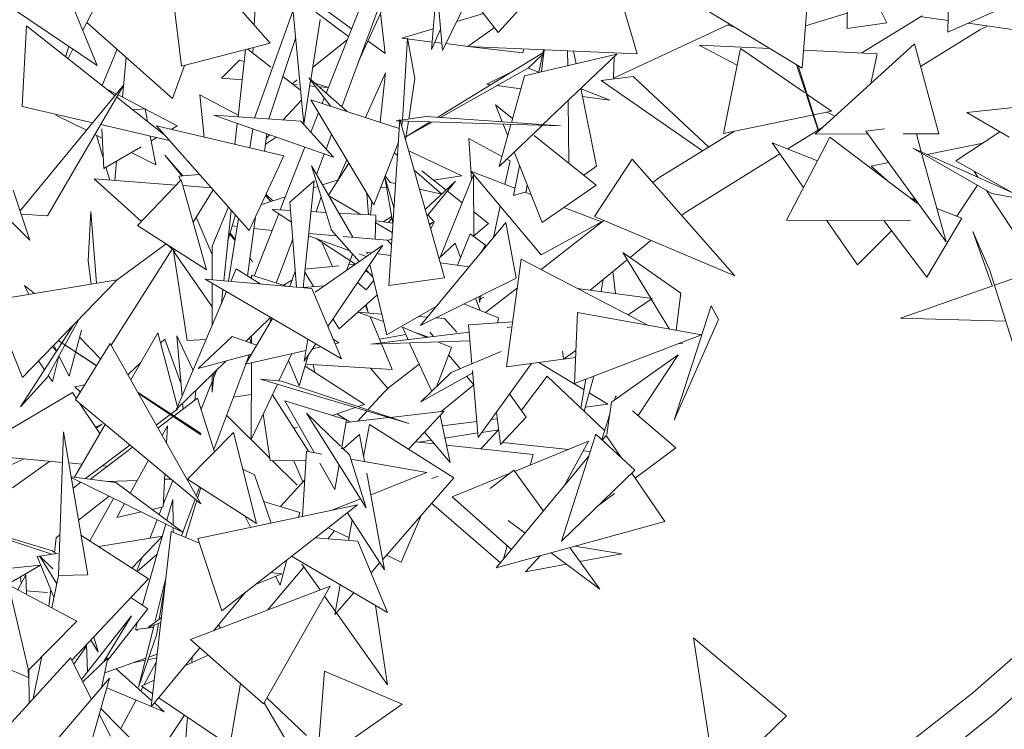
# Model space of a CAD drawing. Header units: metres. Extents: x -14.5 to 13.2, y -19 to 3.3.
# Tile 195 of 210: x 12.1 to 12.321, y 2.582 to 2.74. Entities that reach past the tile are written whole.
import ezdxf

# ---------------------------------------------------------------- set-up
doc = ezdxf.new("R2010")
doc.units = ezdxf.units.M
doc.layers.add('G-IMPT', color=7, linetype='Continuous', lineweight=5)
doc.layers.add('L-PLNT', color=7, linetype='Continuous', lineweight=5, true_color=0x005900)

# ---------------------------------------------------------------- blocks, each defined once
blk = doc.blocks.new('ÁRVORES ORNAMENTAIS - Pequeno e Médio Porte - Ipê-roxo-2870950-CORTE_CALÇADA')
at = {"layer": 'G-IMPT', "color": 253, "true_color": 0xaaaaaa}
for p, q in [((8.45162, 2.76938), (8.45466, 2.73342)), ((8.4161, 2.73505), (8.39243, 2.76225)), ((8.39243, 2.76225), (8.39625, 2.72991)), ((8.42866, 2.72387), (8.44312, 2.7606)), ((8.43214, 2.72082), (8.44628, 2.75892)), ((8.46716, 2.73744), (8.48695, 2.75944)), ((8.36624, 2.7572), (8.37744, 2.73005)), ((8.38371, 2.75638), (8.37418, 2.73796)), ((8.49135, 2.7564), (8.49824, 2.73272)), ((8.56777, 2.73751), (8.61013, 2.75652)), ((8.44653, 2.75425), (8.43591, 2.73098)), ((8.46716, 2.73744), (8.45393, 2.75459)), ((8.41325, 2.75184), (8.41258, 2.7391)), ((8.42024, 2.75251), (8.42364, 2.71694)), ((8.5541, 2.73963), (8.54774, 2.75249)), ((8.56797, 2.75354), (8.56777, 2.73751)), ((8.53515, 2.72948), (8.49967, 2.75105)), ((8.37744, 2.73005), (8.35165, 2.7475)), ((8.45341, 2.74823), (8.45225, 2.73367)), ((8.5452, 2.73838), (8.54533, 2.74732)), ((8.46072, 2.74579), (8.45466, 2.73342)), ((8.53515, 2.72948), (8.53631, 2.74477)), ((8.43433, 2.73827), (8.4276, 2.74318)), ((8.41264, 2.71833), (8.42122, 2.74227)), ((8.42519, 2.7269), (8.4273, 2.74037)), ((8.42633, 2.74204), (8.43365, 2.73655)), ((8.44186, 2.73277), (8.44084, 2.74178)), ((8.46385, 2.74173), (8.45788, 2.73991)), ((8.53587, 2.73899), (8.54525, 2.74177)), ((8.54852, 2.73289), (8.56203, 2.74119)), ((8.56781, 2.74016), (8.56193, 2.741)), ((8.36065, 2.72091), (8.36158, 2.73899)), ((8.36158, 2.73899), (8.38141, 2.72332)), ((8.39429, 2.72269), (8.37509, 2.73971)), ((8.45262, 2.73832), (8.44557, 2.73618)), ((8.45426, 2.7382), (8.45225, 2.73367)), ((8.46629, 2.73857), (8.46031, 2.73432)), ((8.49297, 2.72726), (8.51892, 2.73935)), ((8.52009, 2.73863), (8.51848, 2.73914)), ((8.5541, 2.73963), (8.5452, 2.73838)), ((8.59351, 2.73649), (8.57226, 2.73952)), ((8.57486, 2.73803), (8.57659, 2.73891)), ((8.4158, 2.71816), (8.4218, 2.73615)), ((8.44557, 2.73618), (8.45239, 2.73534)), ((8.44571, 2.71788), (8.44687, 2.73621)), ((8.44852, 2.72714), (8.44687, 2.73621)), ((8.56165, 2.72984), (8.57486, 2.73803)), ((8.37106, 2.73437), (8.37037, 2.73205)), ((8.37199, 2.73374), (8.3709, 2.73162)), ((8.4161, 2.73505), (8.39625, 2.72991)), ((8.41631, 2.72972), (8.41113, 2.73376)), ((8.41231, 2.73407), (8.41225, 2.73288)), ((8.43337, 2.73583), (8.42562, 2.72965)), ((8.44186, 2.73277), (8.43801, 2.73558)), ((8.45296, 2.73527), (8.45452, 2.73508)), ((8.45542, 2.73498), (8.46039, 2.73437)), ((8.49824, 2.73272), (8.46031, 2.73432)), ((8.46105, 2.73429), (8.47266, 2.73288)), ((8.47289, 2.73379), (8.47266, 2.73288)), ((8.52792, 2.73388), (8.51211, 2.73464)), ((8.51211, 2.73464), (8.52061, 2.73018)), ((8.52136, 2.73386), (8.51752, 2.71484)), ((8.52136, 2.73386), (8.53567, 2.72404)), ((8.56027, 2.73493), (8.53809, 2.71474)), ((8.56027, 2.73493), (8.56573, 2.71478)), ((8.37855, 2.72558), (8.38187, 2.7337)), ((8.38307, 2.72299), (8.3839, 2.7319)), ((8.40893, 2.71858), (8.41063, 2.73363)), ((8.47715, 2.73291), (8.45363, 2.71849)), ((8.47306, 2.72778), (8.49366, 2.73262)), ((8.47708, 2.73258), (8.47392, 2.72958)), ((8.47624, 2.72853), (8.47729, 2.73361)), ((8.47746, 2.7336), (8.47683, 2.72867)), ((8.47712, 2.71684), (8.49366, 2.73262)), ((8.48265, 2.73338), (8.48269, 2.73004)), ((8.48456, 2.73048), (8.484, 2.73332)), ((8.49311, 2.73209), (8.49297, 2.72726)), ((8.5519, 2.73272), (8.53545, 2.73352)), ((8.5519, 2.73272), (8.55051, 2.72604)), ((8.39697, 2.7301), (8.39429, 2.72269)), ((8.40522, 2.72728), (8.40927, 2.73128)), ((8.41033, 2.73095), (8.40927, 2.73128)), ((8.45421, 2.71845), (8.47392, 2.72958)), ((8.47625, 2.72856), (8.47381, 2.72951)), ((8.5339, 2.73024), (8.53882, 2.7154)), ((8.53428, 2.73001), (8.53884, 2.71542)), ((8.40987, 2.72686), (8.40522, 2.72728)), ((8.42291, 2.72456), (8.41896, 2.72764)), ((8.43337, 2.71975), (8.42474, 2.7273)), ((8.42474, 2.7273), (8.42971, 2.72093)), ((8.43746, 2.71843), (8.4419, 2.72845)), ((8.44073, 2.71738), (8.4419, 2.72845)), ((8.44852, 2.72714), (8.44712, 2.71809)), ((8.46463, 2.72587), (8.47046, 2.7288)), ((8.4701, 2.71733), (8.47306, 2.72778)), ((8.49021, 2.72672), (8.4973, 2.72761)), ((8.4973, 2.72761), (8.51424, 2.71181)), ((8.36018, 2.69757), (8.38341, 2.72574)), ((8.36629, 2.69646), (8.38341, 2.72574)), ((8.37932, 2.72497), (8.38173, 2.7237)), ((8.42214, 2.72687), (8.42105, 2.72601)), ((8.42214, 2.72576), (8.42127, 2.72584)), ((8.42364, 2.71694), (8.42517, 2.72675)), ((8.42622, 2.7254), (8.42498, 2.72551)), ((8.42917, 2.72517), (8.4261, 2.72611)), ((8.42916, 2.72513), (8.42699, 2.72533)), ((8.46548, 2.72576), (8.46463, 2.72587)), ((8.47224, 2.72489), (8.46684, 2.72558)), ((8.48915, 2.70757), (8.48566, 2.72499)), ((8.49021, 2.72672), (8.51283, 2.71095)), ((8.38181, 2.72301), (8.39227, 2.71474)), ((8.3821, 2.72351), (8.3953, 2.71654)), ((8.40037, 2.72349), (8.40897, 2.71894)), ((8.40037, 2.72349), (8.40134, 2.71404)), ((8.42775, 2.72156), (8.42824, 2.72281)), ((8.49214, 2.72235), (8.48569, 2.72487)), ((8.49214, 2.72235), (8.48603, 2.72313)), ((8.53628, 2.72362), (8.54171, 2.71989)), ((8.60707, 2.72336), (8.57201, 2.71956)), ((8.36065, 2.72091), (8.37642, 2.71727)), ((8.42313, 2.72229), (8.41906, 2.71791)), ((8.44501, 2.716), (8.42525, 2.72237)), ((8.42525, 2.72237), (8.43929, 2.69886)), ((8.47036, 2.71824), (8.46653, 2.7213)), ((8.46653, 2.7213), (8.46804, 2.71748)), ((8.48277, 2.72223), (8.48292, 2.70822)), ((8.36818, 2.71899), (8.37503, 2.71558)), ((8.38541, 2.72016), (8.38816, 2.72035)), ((8.38868, 2.71758), (8.38816, 2.72035)), ((8.42296, 2.71765), (8.40352, 2.71893)), ((8.40352, 2.71893), (8.4303, 2.70953)), ((8.42523, 2.71515), (8.42695, 2.71952)), ((8.45102, 2.71867), (8.44431, 2.71767)), ((8.45102, 2.71867), (8.48109, 2.71656)), ((8.54171, 2.71989), (8.51752, 2.71484)), ((8.54067, 2.71967), (8.54247, 2.71873)), ((8.58143, 2.71401), (8.57201, 2.71956)), ((8.37821, 2.71685), (8.39354, 2.71331)), ((8.41146, 2.69316), (8.39066, 2.71656)), ((8.41917, 2.70984), (8.39066, 2.71656)), ((8.3953, 2.71654), (8.39397, 2.71578)), ((8.40824, 2.71242), (8.40877, 2.71709)), ((8.42296, 2.71765), (8.4303, 2.70953)), ((8.44265, 2.68086), (8.44515, 2.718)), ((8.44431, 2.71767), (8.48109, 2.71656)), ((8.45515, 2.68253), (8.44515, 2.718)), ((8.44561, 2.71636), (8.44569, 2.71763)), ((8.44704, 2.71759), (8.44641, 2.71352)), ((8.45192, 2.71744), (8.4465, 2.71412)), ((8.4465, 2.7141), (8.4524, 2.71743)), ((8.46732, 2.7075), (8.46998, 2.71689)), ((8.46732, 2.7075), (8.47695, 2.71668)), ((8.46825, 2.71695), (8.46926, 2.71437)), ((8.53193, 2.71141), (8.53977, 2.71627)), ((8.37692, 2.71464), (8.37855, 2.71382)), ((8.37725, 2.71447), (8.37877, 2.70941)), ((8.37845, 2.71589), (8.37888, 2.70706)), ((8.39051, 2.70786), (8.3893, 2.71429)), ((8.3908, 2.71395), (8.38951, 2.7132)), ((8.41154, 2.71164), (8.41221, 2.71588)), ((8.41483, 2.71086), (8.41535, 2.71478)), ((8.41746, 2.71404), (8.41503, 2.71241)), ((8.41596, 2.71457), (8.41521, 2.71376)), ((8.42864, 2.71137), (8.42986, 2.71465)), ((8.48905, 2.70332), (8.47517, 2.7144)), ((8.5033, 2.70509), (8.52001, 2.71536)), ((8.53166, 2.69547), (8.54135, 2.71407)), ((8.53809, 2.71474), (8.54986, 2.71475)), ((8.56096, 2.69921), (8.54135, 2.71407)), ((8.54938, 2.71542), (8.55355, 2.71588)), ((8.54938, 2.71542), (8.56734, 2.69065)), ((8.55773, 2.71477), (8.56573, 2.71478)), ((8.5618, 2.71074), (8.56069, 2.71477)), ((8.5794, 2.7152), (8.5695, 2.70877)), ((8.38723, 2.71188), (8.37888, 2.70706)), ((8.41837, 2.69774), (8.4239, 2.71178)), ((8.4448, 2.71289), (8.43929, 2.69886)), ((8.46795, 2.70974), (8.46058, 2.71375)), ((8.46058, 2.71375), (8.46118, 2.70448)), ((8.53546, 2.70276), (8.52846, 2.71279)), ((8.52846, 2.71279), (8.53859, 2.70876)), ((8.56314, 2.71014), (8.57553, 2.71269)), ((8.38502, 2.7106), (8.39051, 2.70786)), ((8.3964, 2.70534), (8.39255, 2.71002)), ((8.39661, 2.70536), (8.39255, 2.71002)), ((8.41146, 2.69316), (8.41917, 2.70984)), ((8.42651, 2.70565), (8.42823, 2.71026)), ((8.44461, 2.70993), (8.44389, 2.71056)), ((8.45898, 2.70537), (8.44714, 2.71095)), ((8.47071, 2.71073), (8.47695, 2.69492)), ((8.50888, 2.69711), (8.53018, 2.71032)), ((8.57761, 2.70141), (8.55994, 2.71157)), ((8.55994, 2.71157), (8.586, 2.69989)), ((8.56734, 2.69065), (8.56187, 2.71046)), ((8.37939, 2.70735), (8.38026, 2.70443)), ((8.38134, 2.70435), (8.38175, 2.70871)), ((8.42987, 2.69323), (8.42538, 2.70762)), ((8.42538, 2.70762), (8.43461, 2.69165)), ((8.42919, 2.70103), (8.4337, 2.70821)), ((8.43125, 2.70445), (8.43325, 2.70896)), ((8.4698, 2.70874), (8.46866, 2.70347)), ((8.4698, 2.70874), (8.46905, 2.70915)), ((8.47055, 2.70096), (8.47193, 2.70763)), ((8.48915, 2.70757), (8.48627, 2.70554)), ((8.48866, 2.69626), (8.49711, 2.70912)), ((8.52007, 2.68302), (8.49711, 2.70912)), ((8.5506, 2.70756), (8.5545, 2.70836)), ((8.5506, 2.70756), (8.55416, 2.70436)), ((8.58195, 2.70171), (8.5695, 2.70877)), ((8.36238, 2.691), (8.34744, 2.70576)), ((8.39568, 2.70528), (8.40034, 2.70567)), ((8.39568, 2.70528), (8.39607, 2.70435)), ((8.44382, 2.69827), (8.44175, 2.70512)), ((8.44185, 2.70538), (8.443, 2.70391)), ((8.45451, 2.70128), (8.44835, 2.70666)), ((8.45551, 2.70221), (8.45003, 2.70654)), ((8.45898, 2.70537), (8.45269, 2.70444)), ((8.45419, 2.68721), (8.46163, 2.70558)), ((8.47674, 2.68768), (8.46103, 2.70645)), ((8.46103, 2.70645), (8.47089, 2.7026)), ((8.4617, 2.69179), (8.46163, 2.70558)), ((8.5733, 2.58967), (8.70683, 2.70651)), ((8.57448, 2.70506), (8.57363, 2.70634)), ((8.39509, 2.70332), (8.37675, 2.7047)), ((8.38731, 2.69519), (8.37675, 2.7047)), ((8.39621, 2.70449), (8.38644, 2.69428)), ((8.40186, 2.68438), (8.39621, 2.70449)), ((8.40295, 2.70272), (8.39657, 2.70321)), ((8.426, 2.70423), (8.42051, 2.69948)), ((8.426, 2.70423), (8.42348, 2.68035)), ((8.42681, 2.70303), (8.42584, 2.70272)), ((8.43135, 2.70448), (8.42784, 2.70336)), ((8.44356, 2.69479), (8.44188, 2.70467)), ((8.44418, 2.70364), (8.443, 2.70391)), ((8.45761, 2.70417), (8.45083, 2.69784)), ((8.45123, 2.69643), (8.45761, 2.70417)), ((8.4736, 2.7034), (8.4734, 2.70183)), ((8.48905, 2.70332), (8.47695, 2.69492)), ((8.50173, 2.70387), (8.5033, 2.70509)), ((8.57435, 2.70329), (8.56978, 2.69636)), ((8.36238, 2.691), (8.35863, 2.70221)), ((8.40335, 2.70228), (8.39888, 2.69498)), ((8.41954, 2.70071), (8.41416, 2.69899)), ((8.41625, 2.69966), (8.41508, 2.70099)), ((8.41669, 2.6998), (8.4152, 2.70124)), ((8.42927, 2.70088), (8.43642, 2.69676)), ((8.43778, 2.70138), (8.43809, 2.69667)), ((8.44219, 2.70288), (8.44079, 2.70268)), ((8.45451, 2.70128), (8.44954, 2.70241)), ((8.45911, 2.69936), (8.4558, 2.70198)), ((8.47055, 2.70096), (8.4734, 2.70183)), ((8.47311, 2.70174), (8.47447, 2.70121)), ((8.58965, 2.68192), (8.57642, 2.7021)), ((8.57761, 2.70141), (8.586, 2.69989)), ((8.42051, 2.69948), (8.42203, 2.68047)), ((8.42755, 2.70067), (8.42638, 2.69731)), ((8.43854, 2.69665), (8.43885, 2.69958)), ((8.46761, 2.69859), (8.46609, 2.69157)), ((8.55916, 2.70057), (8.56054, 2.70002)), ((8.55965, 2.7002), (8.5607, 2.6998)), ((8.36629, 2.69646), (8.36044, 2.6968)), ((8.37542, 2.68636), (8.376, 2.69742)), ((8.376, 2.69742), (8.3773, 2.68134)), ((8.40677, 2.69843), (8.40313, 2.68965)), ((8.4074, 2.69772), (8.40575, 2.6819)), ((8.40669, 2.69088), (8.40838, 2.69662)), ((8.41456, 2.68805), (8.41803, 2.69688)), ((8.42086, 2.69502), (8.41657, 2.69784)), ((8.41657, 2.69784), (8.42066, 2.69762)), ((8.42528, 2.69737), (8.42864, 2.69719)), ((8.4315, 2.69703), (8.43979, 2.69658)), ((8.43963, 2.69124), (8.43979, 2.69658)), ((8.4414, 2.69507), (8.44331, 2.69628)), ((8.45283, 2.6951), (8.45141, 2.69665)), ((8.46499, 2.69471), (8.46167, 2.69733)), ((8.48185, 2.69832), (8.49022, 2.69506)), ((8.50818, 2.69654), (8.50888, 2.69711)), ((8.5653, 2.69806), (8.57088, 2.69594)), ((8.40186, 2.68438), (8.38644, 2.69428)), ((8.39958, 2.69613), (8.40308, 2.68793)), ((8.40682, 2.68181), (8.40905, 2.69587)), ((8.40876, 2.69405), (8.40766, 2.69417)), ((8.41109, 2.68292), (8.41286, 2.69619)), ((8.43974, 2.69485), (8.44345, 2.69271)), ((8.43976, 2.69529), (8.44359, 2.69478)), ((8.44257, 2.69492), (8.44336, 2.69594)), ((8.46887, 2.69491), (8.44976, 2.67192)), ((8.45173, 2.69464), (8.45251, 2.69495)), ((8.45251, 2.69495), (8.4518, 2.6944)), ((8.45283, 2.6951), (8.45206, 2.69349)), ((8.4617, 2.69194), (8.46499, 2.69471)), ((8.47118, 2.68251), (8.46887, 2.69491)), ((8.47674, 2.68768), (8.49022, 2.69506)), ((8.47675, 2.68445), (8.49079, 2.69536)), ((8.48866, 2.69626), (8.52007, 2.68302)), ((8.53166, 2.69547), (8.55942, 2.69535)), ((8.54755, 2.68545), (8.54058, 2.69543)), ((8.56307, 2.68267), (8.55343, 2.69537)), ((8.56307, 2.68267), (8.57088, 2.69594)), ((8.57797, 2.58485), (8.70222, 2.69576)), ((8.40827, 2.69092), (8.40711, 2.69233)), ((8.4083, 2.69116), (8.40719, 2.69259)), ((8.41656, 2.69314), (8.41252, 2.69361)), ((8.42471, 2.69199), (8.43383, 2.68871)), ((8.43099, 2.69196), (8.42476, 2.69247)), ((8.42987, 2.69323), (8.43604, 2.68619)), ((8.46085, 2.69243), (8.45805, 2.68536)), ((8.46085, 2.69243), (8.46429, 2.68986)), ((8.54755, 2.68545), (8.55515, 2.69311)), ((8.57713, 2.68422), (8.57336, 2.69294)), ((8.57336, 2.69294), (8.57768, 2.68073)), ((8.38191, 2.68212), (8.39288, 2.69015)), ((8.39485, 2.6884), (8.39298, 2.69008)), ((8.41912, 2.68572), (8.42117, 2.69124)), ((8.42617, 2.67935), (8.44133, 2.68986)), ((8.43519, 2.6856), (8.4264, 2.69138)), ((8.43009, 2.68509), (8.42768, 2.69054)), ((8.42901, 2.67169), (8.44133, 2.68986)), ((8.44233, 2.69101), (8.43246, 2.69183)), ((8.44233, 2.69101), (8.44327, 2.68999)), ((8.44242, 2.69091), (8.44335, 2.69129)), ((8.45755, 2.69034), (8.45391, 2.68694)), ((8.45755, 2.69034), (8.45874, 2.68709)), ((8.4633, 2.68821), (8.46429, 2.68986)), ((8.49663, 2.68711), (8.50131, 2.69093)), ((8.38052, 2.66748), (8.39422, 2.68897)), ((8.39447, 2.68852), (8.40314, 2.67604)), ((8.39447, 2.68852), (8.39754, 2.66851)), ((8.40313, 2.68965), (8.40314, 2.68213)), ((8.41253, 2.68296), (8.41456, 2.68805)), ((8.43407, 2.68658), (8.43454, 2.6879)), ((8.43601, 2.68793), (8.43768, 2.68733)), ((8.43772, 2.68829), (8.43884, 2.68813)), ((8.43772, 2.68829), (8.43781, 2.68793)), ((8.44025, 2.68793), (8.4431, 2.68752)), ((8.495, 2.68826), (8.50126, 2.67798)), ((8.495, 2.68826), (8.50802, 2.67909)), ((8.37542, 2.68636), (8.37604, 2.68113)), ((8.41218, 2.68616), (8.41162, 2.68689)), ((8.4175, 2.68139), (8.41912, 2.68572)), ((8.43322, 2.68423), (8.434, 2.68639)), ((8.43516, 2.68558), (8.43365, 2.68543)), ((8.43839, 2.68552), (8.4422, 2.66982)), ((8.45419, 2.68592), (8.46063, 2.68499)), ((8.47231, 2.68677), (8.46902, 2.66264)), ((8.47231, 2.68677), (8.50073, 2.67192)), ((8.48769, 2.67982), (8.49601, 2.68661)), ((8.40851, 2.68454), (8.40733, 2.68176)), ((8.41386, 2.68119), (8.40851, 2.68454)), ((8.41197, 2.68314), (8.41197, 2.68237)), ((8.41197, 2.68314), (8.41979, 2.68067)), ((8.42175, 2.68402), (8.42055, 2.6806)), ((8.42583, 2.68058), (8.42385, 2.68385)), ((8.43148, 2.68523), (8.42392, 2.6845)), ((8.4384, 2.68349), (8.43744, 2.68412)), ((8.43762, 2.68438), (8.43907, 2.68272)), ((8.49281, 2.684), (8.49341, 2.67904)), ((8.57713, 2.68422), (8.58273, 2.66646)), ((8.35378, 2.6775), (8.38191, 2.68209)), ((8.36069, 2.66027), (8.38191, 2.68209)), ((8.42547, 2.68017), (8.40155, 2.68227)), ((8.43205, 2.66442), (8.40155, 2.68227)), ((8.40314, 2.68134), (8.40315, 2.6719)), ((8.41913, 2.68088), (8.42109, 2.68213)), ((8.43758, 2.67985), (8.43568, 2.68153)), ((8.43758, 2.67985), (8.43927, 2.68191)), ((8.45515, 2.68253), (8.44265, 2.68086)), ((8.47118, 2.68251), (8.44976, 2.67192)), ((8.49065, 2.68223), (8.49017, 2.67948)), ((8.57817, 2.68091), (8.58396, 2.68294)), ((8.36119, 2.68081), (8.36214, 2.67886)), ((8.36119, 2.68081), (8.36342, 2.67907)), ((8.40636, 2.67946), (8.3952, 2.65318)), ((8.40555, 2.67993), (8.40522, 2.67678)), ((8.42348, 2.68038), (8.42823, 2.68078)), ((8.42547, 2.68017), (8.43205, 2.66442)), ((8.43154, 2.67112), (8.44001, 2.67871)), ((8.46428, 2.67476), (8.47143, 2.68032)), ((8.4849, 2.6802), (8.50158, 2.67794)), ((8.50694, 2.67081), (8.50802, 2.67909)), ((8.55717, 2.67353), (8.57779, 2.68077)), ((8.36069, 2.66027), (8.35378, 2.6775)), ((8.4376, 2.67655), (8.43799, 2.67507)), ((8.46722, 2.67359), (8.45942, 2.6767)), ((8.46206, 2.678), (8.46308, 2.67524)), ((8.46288, 2.67841), (8.46297, 2.67707)), ((8.4633, 2.67862), (8.46297, 2.67707)), ((8.46392, 2.67826), (8.46313, 2.6778)), ((8.50158, 2.67794), (8.49622, 2.67428)), ((8.50137, 2.67779), (8.50546, 2.67107)), ((8.44108, 2.67446), (8.43571, 2.67485)), ((8.43571, 2.67485), (8.44147, 2.67281)), ((8.43744, 2.6764), (8.43816, 2.67467)), ((8.45337, 2.67625), (8.4422, 2.66982)), ((8.48485, 2.67477), (8.48422, 2.65887)), ((8.48485, 2.67477), (8.51262, 2.66979)), ((8.50651, 2.65072), (8.51482, 2.67626)), ((8.51642, 2.67325), (8.51482, 2.67626)), ((8.37221, 2.67212), (8.36025, 2.65368)), ((8.36621, 2.66025), (8.37332, 2.67326)), ((8.41663, 2.67345), (8.4106, 2.66323)), ((8.4162, 2.6737), (8.41069, 2.66832)), ((8.41637, 2.6736), (8.41603, 2.67243)), ((8.43154, 2.67112), (8.43017, 2.6734)), ((8.43849, 2.67387), (8.44095, 2.66797)), ((8.45126, 2.67372), (8.44922, 2.67387)), ((8.45513, 2.67344), (8.45313, 2.67358)), ((8.45513, 2.67344), (8.45788, 2.67043)), ((8.47039, 2.6727), (8.46053, 2.67202)), ((8.46722, 2.67359), (8.46697, 2.67246)), ((8.50651, 2.65072), (8.51642, 2.67325)), ((8.58064, 2.67284), (8.55717, 2.67353)), ((8.37112, 2.66054), (8.37392, 2.67087)), ((8.391, 2.67024), (8.38492, 2.6597)), ((8.3954, 2.65365), (8.391, 2.67024)), ((8.46067, 2.6704), (8.43866, 2.66769)), ((8.44058, 2.66886), (8.44646, 2.66987)), ((8.44699, 2.66871), (8.44572, 2.67149)), ((8.45121, 2.66923), (8.44572, 2.67149)), ((8.44878, 2.67023), (8.45151, 2.66927)), ((8.45187, 2.67037), (8.45266, 2.66941)), ((8.46053, 2.67202), (8.46127, 2.66333)), ((8.47024, 2.67158), (8.46918, 2.67145)), ((8.37728, 2.66296), (8.36873, 2.66854)), ((8.37723, 2.6629), (8.36873, 2.66853)), ((8.37254, 2.65528), (8.3803, 2.66787)), ((8.37348, 2.66924), (8.37818, 2.66444)), ((8.3803, 2.66787), (8.40059, 2.63198)), ((8.39161, 2.66793), (8.39253, 2.66883)), ((8.39614, 2.65901), (8.39253, 2.66883)), ((8.3964, 2.65601), (8.39522, 2.66956)), ((8.39888, 2.66184), (8.39522, 2.66956)), ((8.40181, 2.66875), (8.39754, 2.66851)), ((8.39998, 2.66229), (8.40759, 2.66942)), ((8.4131, 2.66747), (8.40759, 2.66942)), ((8.41188, 2.6679), (8.41151, 2.66912)), ((8.41193, 2.66953), (8.41193, 2.66788)), ((8.42374, 2.66392), (8.42452, 2.66883)), ((8.42374, 2.66392), (8.42635, 2.66776)), ((8.43018, 2.6689), (8.43147, 2.66799)), ((8.43064, 2.6678), (8.43147, 2.66799)), ((8.46084, 2.66842), (8.43866, 2.66769)), ((8.44103, 2.66777), (8.44341, 2.66205)), ((8.45226, 2.65715), (8.44733, 2.66797)), ((8.45668, 2.66699), (8.45376, 2.66819)), ((8.48422, 2.65887), (8.51262, 2.66979)), ((8.50733, 2.66776), (8.50843, 2.6679)), ((8.36834, 2.66615), (8.36739, 2.66716)), ((8.36771, 2.66749), (8.36836, 2.66617)), ((8.4106, 2.66323), (8.42412, 2.66632)), ((8.4181, 2.6595), (8.42099, 2.6656)), ((8.4256, 2.66665), (8.42749, 2.66709)), ((8.45331, 2.65817), (8.45668, 2.66699)), ((8.45664, 2.66139), (8.46782, 2.66606)), ((8.48154, 2.66617), (8.48173, 2.66437)), ((8.48452, 2.66627), (8.48173, 2.66437)), ((8.36563, 2.66196), (8.36427, 2.66395)), ((8.36881, 2.66502), (8.3674, 2.65937)), ((8.36887, 2.66512), (8.37112, 2.66054)), ((8.38429, 2.66082), (8.38719, 2.66364)), ((8.4062, 2.66393), (8.3952, 2.65318)), ((8.39998, 2.66229), (8.41191, 2.66544)), ((8.40349, 2.64411), (8.41068, 2.66325)), ((8.4108, 2.66357), (8.41146, 2.66532)), ((8.41192, 2.66353), (8.41187, 2.64637)), ((8.42025, 2.66403), (8.42258, 2.65837)), ((8.42258, 2.65837), (8.42473, 2.66537)), ((8.44341, 2.66205), (8.42408, 2.66327)), ((8.44261, 2.65791), (8.44948, 2.66325)), ((8.45605, 2.66534), (8.45864, 2.66223)), ((8.47456, 2.66338), (8.46267, 2.6468)), ((8.46902, 2.66264), (8.48445, 2.6647)), ((8.47624, 2.6636), (8.48636, 2.65751)), ((8.49252, 2.65473), (8.50742, 2.66533)), ((8.49847, 2.65174), (8.50742, 2.66533)), ((8.40362, 2.66141), (8.40316, 2.65697)), ((8.4035, 2.66023), (8.40418, 2.66196)), ((8.42395, 2.66282), (8.43726, 2.65422)), ((8.42577, 2.66316), (8.42615, 2.66139)), ((8.4386, 2.66235), (8.44247, 2.65776)), ((8.44981, 2.65478), (8.45664, 2.66139)), ((8.44981, 2.65478), (8.46144, 2.66129)), ((8.4614, 2.6618), (8.46267, 2.6468)), ((8.36621, 2.66025), (8.36025, 2.65368)), ((8.3674, 2.65937), (8.36647, 2.66073)), ((8.40067, 2.65313), (8.40316, 2.65937)), ((8.40315, 2.66095), (8.40316, 2.65697)), ((8.41393, 2.65989), (8.41867, 2.65945)), ((8.41393, 2.65989), (8.44715, 2.64996)), ((8.41867, 2.65945), (8.44715, 2.64996)), ((8.46007, 2.66052), (8.46167, 2.65859)), ((8.47232, 2.65292), (8.47808, 2.66057)), ((8.49095, 2.64841), (8.47808, 2.66057)), ((8.48677, 2.65985), (8.48565, 2.65342)), ((8.4885, 2.66051), (8.48635, 2.65275)), ((8.3719, 2.65686), (8.34864, 2.64312)), ((8.37274, 2.6556), (8.3719, 2.65686)), ((8.3746, 2.65863), (8.37239, 2.65818)), ((8.37363, 2.65705), (8.37239, 2.65818)), ((8.40056, 2.64778), (8.38646, 2.65698)), ((8.40064, 2.6474), (8.38663, 2.65668)), ((8.39926, 2.65517), (8.39949, 2.65737)), ((8.41187, 2.64637), (8.41774, 2.65875)), ((8.43801, 2.653), (8.44155, 2.65692)), ((8.44155, 2.65692), (8.44261, 2.65791)), ((8.45434, 2.6526), (8.46167, 2.65858)), ((8.48748, 2.65683), (8.49169, 2.65429)), ((8.37254, 2.65528), (8.40059, 2.63198)), ((8.378, 2.6477), (8.37347, 2.65451)), ((8.39988, 2.65564), (8.39462, 2.65166)), ((8.39665, 2.65319), (8.39653, 2.65448)), ((8.40366, 2.64358), (8.39988, 2.65564)), ((8.4119, 2.65646), (8.40789, 2.65582)), ((8.41662, 2.65639), (8.42479, 2.64364)), ((8.43321, 2.65078), (8.41942, 2.65504)), ((8.42596, 2.64343), (8.41942, 2.65504)), ((8.4697, 2.6566), (8.47342, 2.65139)), ((8.49145, 2.64748), (8.49252, 2.65473)), ((8.49342, 2.65607), (8.49313, 2.65517)), ((8.49363, 2.6559), (8.49342, 2.65607)), ((8.3955, 2.65326), (8.39396, 2.65209)), ((8.43762, 2.63109), (8.42423, 2.65228)), ((8.43189, 2.64486), (8.42423, 2.65228)), ((8.42999, 2.65177), (8.43521, 2.65353)), ((8.43575, 2.6505), (8.43779, 2.65276)), ((8.43582, 2.65373), (8.43726, 2.65422)), ((8.45506, 2.65268), (8.44304, 2.65133)), ((8.44705, 2.64424), (8.45506, 2.65268)), ((8.46675, 2.65248), (8.46766, 2.64524)), ((8.48659, 2.65362), (8.49169, 2.65429)), ((8.50688, 2.64453), (8.49722, 2.65282)), ((8.39377, 2.65195), (8.39064, 2.64958)), ((8.39443, 2.65151), (8.39101, 2.64892)), ((8.41605, 2.64219), (8.40639, 2.65183)), ((8.41459, 2.65209), (8.41613, 2.64166)), ((8.43102, 2.65212), (8.43398, 2.6503)), ((8.43321, 2.65078), (8.43212, 2.64426)), ((8.4427, 2.65129), (8.43311, 2.65021)), ((8.45414, 2.65171), (8.45641, 2.64125)), ((8.45464, 2.64942), (8.46236, 2.65043)), ((8.46558, 2.65086), (8.46693, 2.65103)), ((8.47342, 2.65139), (8.46766, 2.64524)), ((8.49212, 2.65203), (8.49029, 2.64634)), ((8.36875, 2.6159), (8.36989, 2.6481)), ((8.3753, 2.61606), (8.36989, 2.6481)), ((8.37919, 2.64975), (8.37237, 2.63792)), ((8.37704, 2.64915), (8.37854, 2.64982)), ((8.37722, 2.64888), (8.37854, 2.64982)), ((8.39312, 2.64943), (8.39194, 2.64728)), ((8.39291, 2.64556), (8.39312, 2.64943)), ((8.40793, 2.64794), (8.39765, 2.63746)), ((8.41307, 2.62757), (8.40793, 2.64794)), ((8.42142, 2.6489), (8.42214, 2.64913)), ((8.43835, 2.64975), (8.43704, 2.64257)), ((8.43835, 2.64975), (8.45718, 2.63782)), ((8.45067, 2.64805), (8.45641, 2.64125)), ((8.45523, 2.64669), (8.46258, 2.64783)), ((8.46323, 2.64429), (8.46724, 2.64854)), ((8.46351, 2.64797), (8.46724, 2.64854)), ((8.40064, 2.6474), (8.40056, 2.64778)), ((8.43614, 2.64749), (8.43249, 2.64427)), ((8.43614, 2.64749), (8.43726, 2.64143)), ((8.45291, 2.6454), (8.44859, 2.64586)), ((8.44934, 2.64578), (8.45221, 2.64622)), ((8.46809, 2.64571), (8.48287, 2.64416)), ((8.47082, 2.63922), (8.48738, 2.646)), ((8.48133, 2.62359), (8.48896, 2.64757)), ((8.4818, 2.63583), (8.48738, 2.646)), ((8.49768, 2.6395), (8.48896, 2.64757)), ((8.49126, 2.64724), (8.49042, 2.64622)), ((8.49463, 2.64232), (8.49126, 2.64724)), ((8.38475, 2.64513), (8.3748, 2.63761)), ((8.38536, 2.64463), (8.37591, 2.63747)), ((8.42424, 2.64374), (8.42337, 2.62916)), ((8.42424, 2.64374), (8.42771, 2.64312)), ((8.43388, 2.64293), (8.43217, 2.64458)), ((8.47499, 2.64302), (8.45557, 2.64511)), ((8.48618, 2.64381), (8.48771, 2.64365)), ((8.50688, 2.64453), (8.49777, 2.63774)), ((8.36965, 2.64126), (8.34864, 2.64312)), ((8.35088, 2.63744), (8.3611, 2.64202)), ((8.35846, 2.63554), (8.36685, 2.64151)), ((8.38887, 2.64171), (8.38481, 2.63435)), ((8.42411, 2.64159), (8.41613, 2.64166)), ((8.42214, 2.63612), (8.4166, 2.64165)), ((8.42145, 2.64162), (8.42345, 2.63692)), ((8.43762, 2.63109), (8.43388, 2.64293)), ((8.43418, 2.64197), (8.4512, 2.63895)), ((8.48736, 2.64254), (8.46672, 2.61766)), ((8.47432, 2.64066), (8.47499, 2.64302)), ((8.37407, 2.64087), (8.37106, 2.64114)), ((8.37973, 2.64037), (8.37859, 2.64047)), ((8.41261, 2.63843), (8.41, 2.63973)), ((8.43061, 2.63519), (8.42727, 2.64111)), ((8.43153, 2.64073), (8.43061, 2.63519)), ((8.46537, 2.63542), (8.47061, 2.63951)), ((8.47061, 2.63951), (8.47724, 2.63035)), ((8.48133, 2.62359), (8.49768, 2.6395)), ((8.38158, 2.63674), (8.37159, 2.63802)), ((8.39668, 2.62557), (8.37162, 2.63784)), ((8.38639, 2.63723), (8.37967, 2.63699)), ((8.39216, 2.63132), (8.39255, 2.63866)), ((8.39219, 2.63179), (8.39433, 2.63718)), ((8.39393, 2.63751), (8.39249, 2.63746)), ((8.41307, 2.62757), (8.39765, 2.63746)), ((8.41261, 2.63843), (8.41632, 2.62768)), ((8.41843, 2.63136), (8.42386, 2.63736)), ((8.43774, 2.6388), (8.44172, 2.61722)), ((8.43863, 2.63397), (8.4512, 2.63895)), ((8.45718, 2.63782), (8.4413, 2.61953)), ((8.45228, 2.63762), (8.45369, 2.6382)), ((8.45685, 2.63351), (8.46961, 2.63873)), ((8.50442, 2.62803), (8.49701, 2.63885)), ((8.37373, 2.6368), (8.37202, 2.63551)), ((8.38158, 2.63674), (8.39668, 2.62557)), ((8.3996, 2.63374), (8.40035, 2.63573)), ((8.39987, 2.63324), (8.40059, 2.63558)), ((8.37324, 2.62829), (8.38014, 2.63367)), ((8.37578, 2.6237), (8.3811, 2.6332)), ((8.39299, 2.6283), (8.39432, 2.63291)), ((8.39441, 2.62725), (8.39432, 2.63291)), ((8.39625, 2.62483), (8.39933, 2.63303)), ((8.39718, 2.62445), (8.39971, 2.63271)), ((8.41466, 2.63248), (8.42277, 2.63007)), ((8.42995, 2.63054), (8.43617, 2.633)), ((8.47011, 2.62175), (8.45685, 2.63351)), ((8.49315, 2.63429), (8.48962, 2.63165)), ((8.38352, 2.63201), (8.38181, 2.6289)), ((8.39216, 2.63132), (8.38969, 2.63074)), ((8.3913, 2.62955), (8.39198, 2.63127)), ((8.39991, 2.62424), (8.43567, 2.63174)), ((8.40528, 2.60804), (8.43567, 2.63174)), ((8.46764, 2.61878), (8.45224, 2.63213)), ((8.38727, 2.63017), (8.38181, 2.6289)), ((8.38919, 2.62424), (8.39085, 2.62842)), ((8.41173, 2.62672), (8.41044, 2.62926)), ((8.42247, 2.62897), (8.42277, 2.63007)), ((8.4334, 2.62997), (8.44172, 2.61722)), ((8.43445, 2.62836), (8.43362, 2.62377)), ((8.44545, 2.61889), (8.44999, 2.62954)), ((8.50442, 2.62803), (8.46672, 2.61766)), ((8.46937, 2.62825), (8.47315, 2.62542)), ((8.36739, 2.62142), (8.34926, 2.62688)), ((8.38754, 2.60931), (8.39276, 2.62749)), ((8.39396, 2.6258), (8.38952, 2.58652)), ((8.40028, 2.62314), (8.39396, 2.6258)), ((8.39444, 2.6256), (8.39442, 2.62667)), ((8.42902, 2.62415), (8.43054, 2.62596)), ((8.42912, 2.62663), (8.43374, 2.62444)), ((8.3673, 2.62069), (8.35502, 2.62476)), ((8.36821, 2.62437), (8.36788, 2.62107)), ((8.36821, 2.62437), (8.36908, 2.62504)), ((8.37379, 2.62499), (8.38888, 2.61515)), ((8.37778, 2.62239), (8.39202, 2.6247)), ((8.38516, 2.61758), (8.39202, 2.6247)), ((8.40528, 2.60804), (8.39991, 2.62424)), ((8.43576, 2.62359), (8.42623, 2.62438)), ((8.43576, 2.62359), (8.44238, 2.60766)), ((8.3682, 2.62084), (8.36739, 2.62142)), ((8.4683, 2.61957), (8.46916, 2.62259)), ((8.48315, 2.62218), (8.48989, 2.61287)), ((8.4843, 2.6225), (8.49482, 2.62075)), ((8.36399, 2.62015), (8.36852, 2.62089)), ((8.36776, 2.61108), (8.36399, 2.62015)), ((8.36836, 2.61404), (8.36453, 2.62032)), ((8.36749, 2.61745), (8.36453, 2.62032)), ((8.39081, 2.6207), (8.38639, 2.6168)), ((8.38639, 2.61721), (8.38751, 2.62002)), ((8.41834, 2.61377), (8.41988, 2.61942)), ((8.44238, 2.60766), (8.42093, 2.62025)), ((8.44212, 2.62047), (8.44545, 2.61889)), ((8.47663, 2.62039), (8.47327, 2.61679)), ((8.47899, 2.62104), (8.48989, 2.61287)), ((8.49482, 2.62075), (8.48544, 2.61903)), ((8.36475, 2.61821), (8.34689, 2.61652)), ((8.34803, 2.60863), (8.36475, 2.61821)), ((8.41551, 2.60818), (8.42366, 2.61782)), ((8.42319, 2.6185), (8.42731, 2.6127)), ((8.44068, 2.61882), (8.43869, 2.61652)), ((8.48242, 2.61847), (8.47327, 2.61679)), ((8.36147, 2.61606), (8.35967, 2.61275)), ((8.36041, 2.61412), (8.36027, 2.61564)), ((8.36147, 2.61606), (8.36158, 2.61173)), ((8.36874, 2.6159), (8.36727, 2.6087)), ((8.36875, 2.6159), (8.3753, 2.61606)), ((8.38888, 2.61515), (8.37174, 2.59696)), ((8.39278, 2.61533), (8.3904, 2.6058)), ((8.41875, 2.61632), (8.41287, 2.61395)), ((8.41623, 2.61658), (8.41875, 2.61632)), ((8.41834, 2.61377), (8.41733, 2.61575)), ((8.37286, 2.60572), (8.35759, 2.61386)), ((8.35759, 2.61386), (8.36208, 2.59476)), ((8.36703, 2.61283), (8.36664, 2.60903)), ((8.39128, 2.60614), (8.39264, 2.6141)), ((8.39832, 2.6016), (8.42955, 2.61356)), ((8.41463, 2.58719), (8.42955, 2.61356)), ((8.43181, 2.61386), (8.4306, 2.6072)), ((8.36156, 2.61247), (8.36633, 2.61215)), ((8.38498, 2.61101), (8.38876, 2.60849)), ((8.41059, 2.61218), (8.40355, 2.6036)), ((8.42829, 2.61133), (8.43072, 2.60791)), ((8.43484, 2.61208), (8.4306, 2.6072)), ((8.38876, 2.60849), (8.3797, 2.59688)), ((8.4397, 2.60922), (8.44241, 2.59149)), ((8.37391, 2.59269), (8.3851, 2.60688)), ((8.3851, 2.60688), (8.37893, 2.59668)), ((8.39178, 2.60652), (8.38881, 2.60426)), ((8.43094, 2.6076), (8.44241, 2.59149)), ((8.37286, 2.60572), (8.36208, 2.59476)), ((8.38597, 2.60385), (8.38639, 2.60531)), ((8.38987, 2.60433), (8.38597, 2.60385)), ((8.38628, 2.60369), (8.38639, 2.60377)), ((8.39015, 2.60481), (8.38668, 2.59091)), ((8.39166, 2.60541), (8.38881, 2.60426)), ((8.39067, 2.60258), (8.39111, 2.60519)), ((8.40459, 2.60488), (8.40501, 2.60416)), ((8.37763, 2.59884), (8.37667, 2.60219)), ((8.38628, 2.60369), (8.38639, 2.60358)), ((8.39067, 2.60258), (8.38668, 2.59091)), ((8.41463, 2.58719), (8.39832, 2.6016)), ((8.5157, 2.57024), (8.5108, 2.60195)), ((8.53161, 2.58453), (8.5108, 2.60195)), ((8.37503, 2.60009), (8.37221, 2.59605)), ((8.37501, 2.60042), (8.37529, 2.59443)), ((8.37763, 2.59884), (8.37601, 2.60149)), ((8.4004, 2.59977), (8.38952, 2.58652)), ((8.36205, 2.59313), (8.35144, 2.59757)), ((8.37145, 2.59753), (8.35275, 2.57704)), ((8.36504, 2.59777), (8.36313, 2.5884)), ((8.37617, 2.58824), (8.37145, 2.59753)), ((8.37984, 2.59754), (8.37419, 2.59215)), ((8.37839, 2.59082), (8.37984, 2.59754)), ((8.3883, 2.59741), (8.37911, 2.59414)), ((8.38878, 2.59707), (8.39076, 2.59748)), ((8.39085, 2.59832), (8.38898, 2.59765)), ((8.40225, 2.59813), (8.39705, 2.59569)), ((8.3986, 2.59642), (8.3987, 2.5977)), ((8.362, 2.59511), (8.36205, 2.59313)), ((8.38168, 2.59506), (8.38967, 2.5879)), ((8.38538, 2.59637), (8.38819, 2.59695)), ((8.38788, 2.59139), (8.39066, 2.59665)), ((8.3601, 2.56956), (8.38021, 2.59294)), ((8.36218, 2.58736), (8.36213, 2.59476)), ((8.37513, 2.5753), (8.38021, 2.59294)), ((8.42662, 2.57384), (8.42831, 2.59452)), ((8.44564, 2.58716), (8.42831, 2.59452)), ((8.3796, 2.5908), (8.39243, 2.58544)), ((8.3872, 2.59011), (8.38765, 2.59095)), ((8.39019, 2.59247), (8.38736, 2.59114)), ((8.38985, 2.58946), (8.38736, 2.59114)), ((8.40711, 2.57782), (8.40948, 2.59174)), ((8.40711, 2.57782), (8.39119, 2.58856)), ((8.42424, 2.58009), (8.41541, 2.58857)), ((8.44278, 2.48752), (8.5733, 2.58967)), ((8.37827, 2.58619), (8.3867, 2.57762)), ((8.38273, 2.58166), (8.38613, 2.58807)), ((8.39024, 2.5874), (8.39243, 2.58544)), ((8.41476, 2.5874), (8.41975, 2.57883)), ((8.42662, 2.57384), (8.44564, 2.58716)), ((8.38037, 2.57997), (8.37789, 2.58486)), ((8.38133, 2.5613), (8.39693, 2.58468)), ((8.3971, 2.57768), (8.39762, 2.58422)), ((8.458, 2.48898), (8.57797, 2.58485)), ((8.51678, 2.57009), (8.53161, 2.58453))]:
    blk.add_line(p, q, dxfattribs=at)

msp = doc.modelspace()

# ---------------------------------------------------------------- block references
at = {"layer": 'L-PLNT', "color": 253, "true_color": 0xaaaaaa}
msp.add_blockref('ÁRVORES ORNAMENTAIS - Pequeno e Médio Porte - Ipê-roxo-2870950-CORTE_CALÇADA', (3.74032, 0), dxfattribs=at)

doc.saveas('drawing.dxf')
